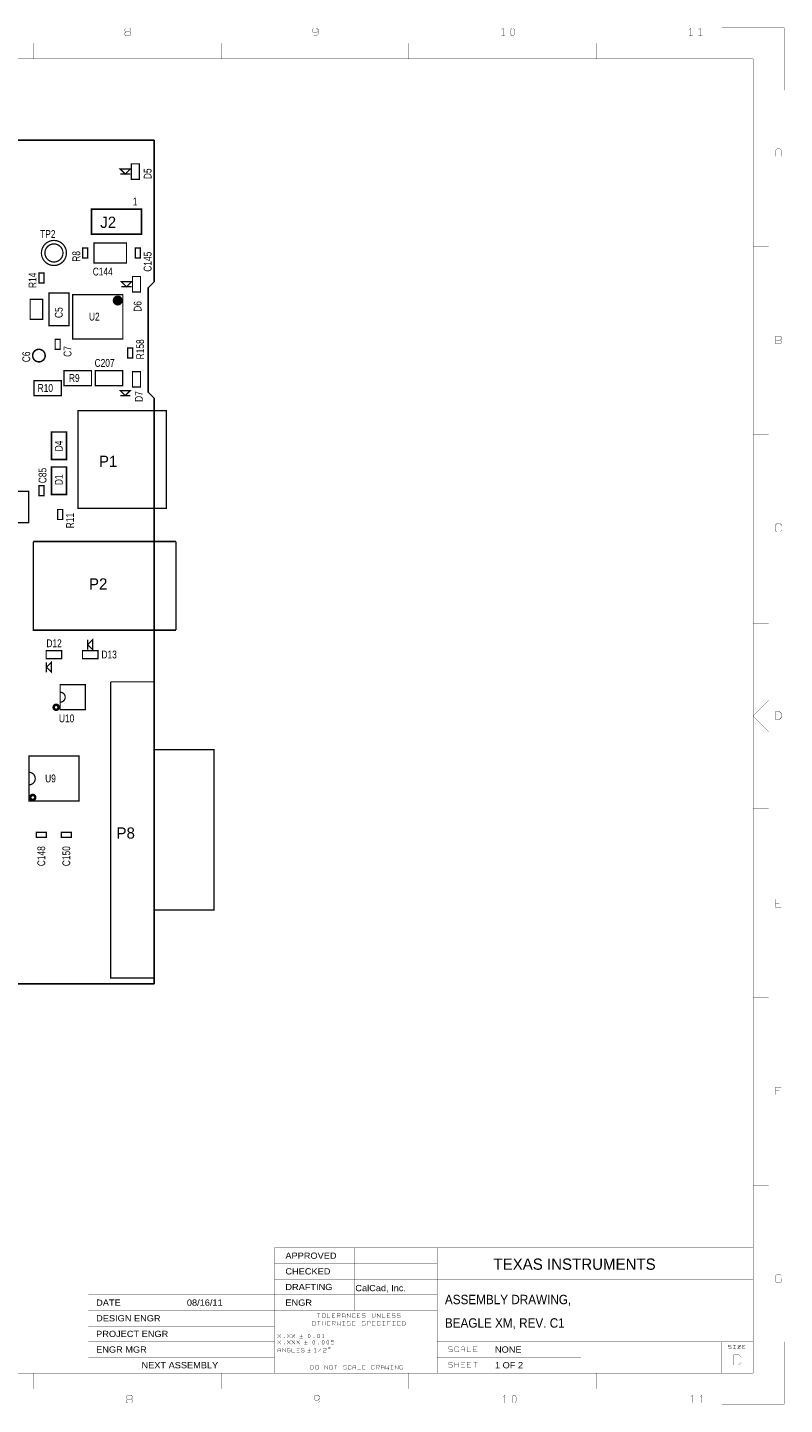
# Model space of a CAD drawing. Extents: x -10328 to 23178, y -9202 to 12802.
# Tile 3 of 3: x 11078 to 23178, y -9202 to 12802. Entities that reach past the tile are written whole.
import ezdxf
from ezdxf.enums import TextEntityAlignment as Align

# ---------------------------------------------------------------- set-up
doc = ezdxf.new("R2010")
doc.units = 0
doc.header["$MEASUREMENT"] = 0
doc.layers.add('1', color=7, linetype='CONTINUOUS')

msp = doc.modelspace()

# ---------------------------------------------------------------- linework, layer by layer
at = {"layer": '1'}
for points, const_width in [([(12713, 12733), (12651, 12733), (12635, 12717), (12635, 12686), (12651, 12671), (12713, 12671), (12728, 12686), (12728, 12717), (12713, 12733), (12728, 12748), (12728, 12779), (12713, 12795), (12651, 12795), (12635, 12779), (12635, 12748), (12651, 12733)], 5), ([(15728, 12748), (15697, 12717), (15651, 12717), (15635, 12733), (15635, 12779), (15651, 12795), (15697, 12795), (15728, 12764), (15728, 12748), (15728, 12702), (15697, 12671), (15651, 12671)], 5), ([(18682, 12671), (18682, 12795), (18651, 12764)], 5), ([(21682, 12671), (21682, 12795), (21651, 12764)], 5), ([(21801, 12764), (21832, 12795), (21832, 12671)], 5), ([(23175, 11800), (23175, 12800), (22175, 12800)], 5), ([(11175, 12550), (11175, 12300)], 5), ([(14175, 12300), (14175, 12550)], 5), ([(17175, 12550), (17175, 12300)], 5), ([(18713, 12671), (18651, 12671)], 5), ([(20175, 12300), (20175, 12550)], 5), ([(21713, 12671), (21651, 12671)], 5), ([(21801, 12671), (21863, 12671)], 5), ([(-9825, -8700), (-9825, 12300), (22675, 12300)], 5), ([(22675, -8700), (22675, 12300)], 5), ([(23128, 10746), (23128, 10839), (23097, 10870), (23066, 10870), (23035, 10839), (23035, 10746)], 5), ([(23035, 10792), (23128, 10792)], 5), ([(12560, 10460), (12720, 10460)], 20), ([(22925, 9300), (22675, 9300)], 5), ([(12580, 8660), (12740, 8660)], 20), ([(23035, 7808), (23113, 7808)], 5), ([(12560, 6920), (12720, 6920)], 20), ([(22925, 6300), (22675, 6300)], 5), ([(23128, 4839), (23128, 4854), (23113, 4870), (23051, 4870), (23035, 4854), (23035, 4761), (23051, 4746), (23113, 4746), (23128, 4761), (23128, 4777)], 5), ([(11172, 4588), (13452, 4588)], 24), ([(11172, 4588), (11172, 3172), (13452, 3172)], 24), ([(13452, 4588), (13452, 3172)], 24), ([(22925, 3275), (22675, 3275)], 5), ([(12040, 3020), (12040, 2860)], 20), ([(11380, 2660), (11380, 2500)], 20), ([(13100, 2346), (12408, 2346)], 20), ([(13100, 2346), (13100, -2386), (12408, -2386), (12408, 2346)], 20), ([(22925, 2050), (22675, 1800), (22925, 1550)], 5), ([(13100, 1260), (14060, 1260), (14060, -1300), (13100, -1300)], 20), ([(22925, 325), (22675, 325)], 5), ([(23128, -1254), (23035, -1254), (23035, -1130), (23128, -1130)], 5), ([(23035, -1192), (23097, -1192)], 5), ([(22925, -2700), (22675, -2700)], 5), ([(23128, -4130), (23035, -4130), (23035, -4254)], 5), ([(23035, -4192), (23097, -4192)], 5), ([(22925, -5700), (22675, -5700)], 5), ([(16525, -6700), (17625, -6700), (17625, -7200), (16300, -7200), (16300, -6700), (16525, -6700), (15025, -6700), (15025, -8700)], 5), ([(22675, -6700), (17625, -6700)], 5), ([(15025, -6950), (16525, -6950), (17625, -6950)], 5), ([(15025, -7200), (16525, -7200)], 5), ([(16300, -7450), (16300, -7200)], 5), ([(17625, -8700), (17625, -7200), (22675, -7200)], 5), ([(22675, -7250), (22675, -7200)], 5), ([(23128, -7146), (23113, -7130), (23051, -7130), (23035, -7146), (23035, -7239), (23051, -7254), (23113, -7254), (23128, -7239), (23128, -7192), (23082, -7192)], 5), ([(17625, -7450), (15025, -7450), (12050, -7450), (12050, -8700)], 5), ([(16300, -7450), (16300, -7700)], 5), ([(17625, -7700), (15025, -7700), (12050, -7700)], 5), ([(15706, -7748), (15730, -7748), (15730, -7814)], 5), ([(15755, -7748), (15706, -7748)], 5), ([(15711, -7873), (15735, -7873), (15735, -7939)], 5), ([(15760, -7873), (15711, -7873)], 5), ([(15791, -7873), (15791, -7939)], 5), ([(15791, -7906), (15840, -7906)], 5), ([(15840, -7939), (15840, -7873)], 5), ([(15915, -7814), (15866, -7814), (15866, -7748)], 5), ([(15920, -7939), (15871, -7939), (15871, -7873), (15920, -7873)], 5), ([(15871, -7906), (15904, -7906)], 5), ([(15995, -7814), (15946, -7814), (15946, -7748), (15995, -7748)], 5), ([(15946, -7781), (15979, -7781)], 5), ([(15951, -7906), (15992, -7906), (16000, -7898), (16000, -7881), (15992, -7873), (15951, -7873), (15951, -7939)], 5), ([(16000, -7939), (15967, -7906)], 5), ([(16026, -7781), (16067, -7781), (16075, -7773), (16075, -7756), (16067, -7748), (16026, -7748), (16026, -7814)], 5), ([(16080, -7873), (16080, -7939), (16055, -7914), (16031, -7939), (16031, -7873)], 5), ([(16042, -7781), (16075, -7814)], 5), ([(16106, -7814), (16106, -7764), (16122, -7748), (16139, -7748), (16155, -7764), (16155, -7814)], 5), ([(16155, -7789), (16106, -7789)], 5), ([(16111, -7873), (16160, -7873)], 5), ([(16135, -7873), (16135, -7939)], 5), ([(16186, -7748), (16186, -7814)], 5), ([(16186, -7756), (16235, -7806)], 5), ([(16191, -7931), (16199, -7939), (16232, -7939), (16240, -7931), (16240, -7914), (16232, -7906), (16199, -7906), (16191, -7898), (16191, -7881), (16199, -7873), (16232, -7873), (16240, -7881)], 5), ([(16235, -7814), (16235, -7748)], 5), ([(16315, -7797), (16315, -7806), (16307, -7814), (16274, -7814), (16266, -7806), (16266, -7756), (16274, -7748), (16307, -7748), (16315, -7756), (16315, -7764)], 5), ([(16320, -7939), (16271, -7939), (16271, -7873), (16320, -7873)], 5), ([(16271, -7906), (16304, -7906)], 5), ([(16395, -7814), (16346, -7814), (16346, -7748), (16395, -7748)], 5), ([(16346, -7781), (16379, -7781)], 5), ([(16426, -7806), (16434, -7814), (16467, -7814), (16475, -7806), (16475, -7789), (16467, -7781), (16434, -7781), (16426, -7773), (16426, -7756), (16434, -7748), (16467, -7748), (16475, -7756)], 5), ([(16480, -7881), (16472, -7873), (16439, -7873), (16431, -7881), (16431, -7898), (16439, -7906), (16472, -7906), (16480, -7914), (16480, -7931), (16472, -7939), (16439, -7939), (16431, -7931)], 5), ([(16511, -7906), (16552, -7906), (16560, -7898), (16560, -7881), (16552, -7873), (16511, -7873), (16511, -7939)], 5), ([(16586, -7748), (16586, -7797), (16602, -7814), (16619, -7814), (16635, -7797), (16635, -7748)], 5), ([(16640, -7873), (16591, -7873), (16591, -7939), (16640, -7939)], 5), ([(16624, -7906), (16591, -7906)], 5), ([(16666, -7748), (16666, -7814)], 5), ([(16715, -7806), (16666, -7756)], 5), ([(16720, -7922), (16720, -7931), (16712, -7939), (16679, -7939), (16671, -7931), (16671, -7881), (16679, -7873), (16712, -7873), (16720, -7881), (16720, -7889)], 5), ([(16715, -7814), (16715, -7748)], 5), ([(16746, -7748), (16746, -7814), (16795, -7814)], 5), ([(16751, -7873), (16800, -7873)], 5), ([(16775, -7939), (16775, -7873)], 5), ([(16875, -7814), (16826, -7814), (16826, -7748), (16875, -7748)], 5), ([(16826, -7781), (16859, -7781)], 5), ([(16880, -7873), (16831, -7873), (16831, -7939)], 5), ([(16831, -7906), (16864, -7906)], 5), ([(16906, -7806), (16914, -7814), (16947, -7814), (16955, -7806), (16955, -7789), (16947, -7781), (16914, -7781), (16906, -7773), (16906, -7756), (16914, -7748), (16947, -7748), (16955, -7756)], 5), ([(16911, -7873), (16960, -7873)], 5), ([(16935, -7939), (16935, -7873)], 5), ([(16986, -7806), (16994, -7814), (17027, -7814), (17035, -7806), (17035, -7789), (17027, -7781), (16994, -7781), (16986, -7773), (16986, -7756), (16994, -7748), (17027, -7748), (17035, -7756)], 5), ([(17040, -7873), (16991, -7873), (16991, -7939), (17040, -7939)], 5), ([(17024, -7906), (16991, -7906)], 5), ([(12050, -7950), (15025, -7950)], 5), ([(15127, -8140), (15127, -8132), (15080, -8085), (15080, -8078)], 5), ([(15127, -8078), (15127, -8085), (15080, -8132), (15080, -8140)], 5), ([(15277, -8140), (15277, -8132), (15230, -8085), (15230, -8078)], 5), ([(15277, -8078), (15277, -8085), (15230, -8132), (15230, -8140)], 5), ([(15305, -8140), (15305, -8132), (15352, -8085), (15352, -8078)], 5), ([(15352, -8140), (15352, -8132), (15305, -8085), (15305, -8078)], 5), ([(15430, -8109), (15477, -8109)], 5), ([(15453, -8132), (15453, -8085)], 5), ([(15803, -8140), (15803, -8078), (15788, -8093)], 5), ([(15788, -8140), (15819, -8140)], 5), ([(16111, -7939), (16160, -7939)], 5), ([(16800, -7939), (16751, -7939)], 5), ([(16960, -7939), (16911, -7939)], 5), ([(12050, -8200), (15025, -8200)], 5), ([(15080, -8178), (15080, -8185), (15127, -8232), (15127, -8240)], 5), ([(15080, -8240), (15080, -8232), (15127, -8185)], 5), ([(15127, -8365), (15127, -8318), (15111, -8303), (15096, -8303), (15080, -8318), (15080, -8365)], 5), ([(15080, -8341), (15127, -8341)], 5), ([(15127, -8185), (15127, -8178)], 5), ([(15155, -8303), (15155, -8365)], 5), ([(15202, -8357), (15155, -8310)], 5), ([(15202, -8365), (15202, -8303)], 5), ([(15230, -8240), (15230, -8232), (15277, -8185), (15277, -8178)], 5), ([(15230, -8178), (15230, -8185), (15277, -8232), (15277, -8240)], 5), ([(15277, -8310), (15269, -8303), (15238, -8303), (15230, -8310), (15230, -8357), (15238, -8365), (15269, -8365), (15277, -8357), (15277, -8334), (15253, -8334)], 5), ([(15305, -8178), (15305, -8185), (15352, -8232), (15352, -8240)], 5), ([(15305, -8240), (15305, -8232), (15352, -8185), (15352, -8178)], 5), ([(15352, -8365), (15305, -8365), (15305, -8303)], 5), ([(15380, -8240), (15380, -8232), (15427, -8185), (15427, -8178)], 5), ([(15380, -8178), (15380, -8185), (15427, -8232), (15427, -8240)], 5), ([(15427, -8365), (15380, -8365), (15380, -8303), (15427, -8303)], 5), ([(15411, -8334), (15380, -8334)], 5), ([(15475, -8150), (15425, -8150)], 5), ([(15502, -8310), (15494, -8303), (15463, -8303), (15455, -8310), (15455, -8326), (15463, -8334), (15494, -8334), (15502, -8341), (15502, -8357), (15494, -8365), (15463, -8365), (15455, -8357)], 5), ([(15550, -8250), (15500, -8250)], 5), ([(15505, -8209), (15552, -8209)], 5), ([(15528, -8232), (15528, -8185)], 5), ([(15555, -8334), (15602, -8334)], 5), ([(15578, -8357), (15578, -8310)], 5), ([(15663, -8318), (15678, -8303), (15678, -8365)], 5), ([(15730, -8365), (15730, -8357), (15769, -8310), (15769, -8303)], 5), ([(15805, -8310), (15813, -8303), (15844, -8303), (15852, -8310), (15852, -8326), (15844, -8334), (15821, -8334), (15805, -8349), (15805, -8365), (15852, -8365)], 5), ([(15930, -8232), (15938, -8240), (15969, -8240), (15977, -8232), (15977, -8209), (15969, -8201), (15930, -8201), (15930, -8178), (15977, -8178)], 5), ([(17625, -8200), (19925, -8200)], 5), ([(17869, -8289), (17859, -8278), (17817, -8278), (17807, -8289), (17807, -8309), (17817, -8320), (17859, -8320), (17869, -8330), (17869, -8351), (17859, -8361), (17817, -8361), (17807, -8351)], 5), ([(17969, -8340), (17969, -8351), (17959, -8361), (17917, -8361), (17907, -8351), (17907, -8289), (17917, -8278), (17959, -8278), (17969, -8289), (17969, -8299)], 5), ([(18069, -8361), (18069, -8299), (18048, -8278), (18028, -8278), (18007, -8299), (18007, -8361)], 5), ([(18007, -8330), (18069, -8330)], 5), ([(18169, -8361), (18107, -8361), (18107, -8278)], 5), ([(18269, -8361), (18207, -8361), (18207, -8278), (18269, -8278)], 5), ([(18207, -8320), (18248, -8320)], 5), ([(19925, -8700), (19925, -8200), (22175, -8200)], 5), ([(23175, -8200), (23175, -9200), (22175, -9200)], 5), ([(22675, -8200), (22175, -8200), (22175, -8700)], 5), ([(22327, -8260), (22319, -8253), (22288, -8253), (22280, -8260), (22280, -8276), (22288, -8284), (22319, -8284), (22327, -8291), (22327, -8307), (22319, -8315), (22288, -8315), (22280, -8307)], 5), ([(22355, -8253), (22402, -8253)], 5), ([(22355, -8315), (22402, -8315)], 5), ([(22378, -8315), (22378, -8253)], 5), ([(22430, -8253), (22477, -8253), (22477, -8260), (22430, -8307), (22430, -8315), (22477, -8315)], 5), ([(22477, -8284), (22430, -8284)], 5), ([(22552, -8253), (22505, -8253), (22505, -8315), (22552, -8315)], 5), ([(22536, -8284), (22505, -8284)], 5), ([(15025, -8450), (12050, -8450)], 5), ([(15600, -8375), (15550, -8375)], 5), ([(15694, -8365), (15663, -8365)], 5), ([(15830, -8640), (15830, -8578)], 5), ([(15877, -8640), (15877, -8578)], 5), ([(16003, -8640), (16003, -8578), (15980, -8578), (16027, -8578)], 5), ([(16177, -8585), (16169, -8578), (16138, -8578), (16130, -8585), (16130, -8601), (16138, -8609), (16169, -8609), (16177, -8616), (16177, -8632), (16169, -8640), (16138, -8640), (16130, -8632)], 5), ([(16252, -8624), (16252, -8632), (16244, -8640), (16213, -8640), (16205, -8632), (16205, -8585), (16213, -8578), (16244, -8578), (16252, -8585), (16252, -8593)], 5), ([(16327, -8640), (16327, -8593), (16311, -8578), (16296, -8578), (16280, -8593), (16280, -8640)], 5), ([(16402, -8640), (16355, -8640), (16355, -8578)], 5), ([(16477, -8578), (16430, -8578), (16430, -8640), (16477, -8640)], 5), ([(16655, -8640), (16655, -8578), (16694, -8578), (16702, -8585), (16702, -8601), (16694, -8609), (16655, -8609)], 5), ([(16730, -8640), (16730, -8593), (16746, -8578), (16761, -8578), (16777, -8593), (16777, -8640)], 5), ([(16805, -8578), (16805, -8640), (16828, -8616), (16852, -8640), (16852, -8578)], 5), ([(16880, -8578), (16927, -8578)], 5), ([(16903, -8578), (16903, -8640)], 5), ([(16955, -8640), (16955, -8578)], 5), ([(17002, -8640), (17002, -8578)], 5), ([(17077, -8585), (17069, -8578), (17038, -8578), (17030, -8585), (17030, -8632), (17038, -8640), (17069, -8640), (17077, -8632), (17077, -8609), (17053, -8609)], 5), ([(19925, -8450), (17625, -8450)], 5), ([(17869, -8539), (17859, -8528), (17817, -8528), (17807, -8539), (17807, -8559), (17817, -8570), (17859, -8570), (17869, -8580), (17869, -8601), (17859, -8611), (17817, -8611), (17807, -8601)], 5), ([(17907, -8611), (17907, -8528)], 5), ([(17907, -8570), (17969, -8570)], 5), ([(17969, -8611), (17969, -8528)], 5), ([(18069, -8528), (18007, -8528), (18007, -8611), (18069, -8611)], 5), ([(18007, -8570), (18048, -8570)], 5), ([(18169, -8611), (18107, -8611), (18107, -8528), (18169, -8528)], 5), ([(18107, -8570), (18148, -8570)], 5), ([(18207, -8528), (18238, -8528), (18238, -8611)], 5), ([(18269, -8528), (18207, -8528)], 5), ([(22675, -8700), (-9825, -8700)], 5), ([(11175, -8950), (11175, -8700)], 5), ([(14175, -8700), (14175, -8950)], 5), ([(15830, -8585), (15877, -8632)], 5), ([(16280, -8616), (16327, -8616)], 5), ([(16430, -8609), (16461, -8609)], 5), ([(16671, -8609), (16702, -8640)], 5), ([(16777, -8616), (16730, -8616)], 5), ([(16880, -8640), (16927, -8640)], 5), ([(16955, -8585), (17002, -8632)], 5), ([(17175, -8700), (17175, -8950)], 5), ([(17625, -8700), (17675, -8700)], 5), ([(20175, -8950), (20175, -8700)], 5), ([(12676, -9117), (12660, -9102), (12660, -9071), (12676, -9055), (12738, -9055), (12753, -9071), (12753, -9102), (12738, -9117), (12753, -9133), (12753, -9164), (12738, -9179), (12676, -9179), (12660, -9164), (12660, -9133), (12676, -9117), (12738, -9117)], 5), ([(15753, -9102), (15722, -9133), (15676, -9133), (15660, -9117), (15660, -9071), (15676, -9055), (15722, -9055), (15753, -9086), (15753, -9102), (15753, -9148), (15722, -9179), (15676, -9179)], 5), ([(18707, -9179), (18707, -9055), (18676, -9086)], 5), ([(18738, -9179), (18676, -9179)], 5), ([(21676, -9086), (21707, -9055), (21707, -9179)], 5), ([(21676, -9179), (21738, -9179)], 5), ([(21857, -9179), (21857, -9055), (21826, -9086)], 5), ([(21826, -9179), (21888, -9179)], 5)]:
    msp.add_lwpolyline(points, dxfattribs=dict(at, const_width=const_width))
for points, const_width in [([(18816, 12671), (18801, 12702), (18801, 12764), (18816, 12795), (18847, 12795), (18863, 12764), (18863, 12702), (18847, 12671)], 5), ([(12736, 10376), (12736, 10624), (12864, 10624), (12864, 10376)], 20), ([(12560, 10540), (12640, 10460), (12720, 10540)], 20), ([(12900, 9900), (12900, 9500), (12100, 9500), (12100, 9900)], 24), ([(12040, 9280), (12040, 9120), (11960, 9120), (11960, 9280)], 20), ([(12660, 9040), (12140, 9040), (12140, 9360), (12660, 9360)], 20), ([(12800, 9120), (12800, 9280), (12880, 9280), (12880, 9120)], 20), ([(11340, 8880), (11340, 8720), (11260, 8720), (11260, 8880)], 20), ([(12756, 8576), (12756, 8824), (12884, 8824), (12884, 8576)], 20), ([(12580, 8740), (12660, 8660), (12740, 8740)], 20), ([(11320, 8460), (11320, 8140), (11120, 8140), (11120, 8460)], 20), ([(11420, 8040), (11420, 8560), (11740, 8560), (11740, 8040)], 20), ([(12602, 7826), (11798, 7826), (11798, 8534), (12602, 8534)], 20), ([(11600, 7820), (11600, 7660), (11520, 7660), (11520, 7820)], 20), ([(23035, 7746), (23113, 7746), (23128, 7761), (23128, 7792), (23113, 7808), (23128, 7823), (23128, 7854), (23113, 7870), (23035, 7870), (23035, 7808)], 5), ([(12760, 7680), (12760, 7520), (12680, 7520), (12680, 7680)], 20), ([(12100, 7080), (11660, 7080), (11660, 7320), (12100, 7320)], 20), ([(12160, 7320), (12600, 7320), (12600, 7080), (12160, 7080)], 20), ([(12756, 7056), (12756, 7304), (12884, 7304), (12884, 7056)], 20), ([(11620, 6920), (11180, 6920), (11180, 7160), (11620, 7160)], 20), ([(12560, 7000), (12640, 6920), (12720, 7000)], 20), ([(13298, 5120), (13298, 6680), (11884, 6680), (11884, 5120)], 24), ([(11700, 6340), (11700, 5900), (11460, 5900), (11460, 6340)], 24), ([(11460, 5340), (11460, 5780), (11700, 5780), (11700, 5340)], 24), ([(10704, 4888), (10704, 5392), (11096, 5392), (11096, 4888)], 20), ([(11260, 5320), (11260, 5480), (11340, 5480), (11340, 5320)], 20), ([(11640, 5100), (11640, 4940), (11560, 4940), (11560, 5100)], 20), ([(12120, 3020), (12040, 2940), (12120, 2860)], 20), ([(11376, 2844), (11624, 2844), (11624, 2716), (11376, 2716)], 20), ([(11460, 2660), (11380, 2580), (11460, 2500)], 20), ([(11956, 2844), (12204, 2844), (12204, 2716), (11956, 2716)], 20), ([(11600, 2300), (12000, 2300), (12000, 1900), (11600, 1900)], 20), ([(23035, 1746), (23097, 1746), (23128, 1777), (23128, 1839), (23097, 1870), (23035, 1870)], 5), ([(11100, 1160), (11900, 1160), (11900, 440), (11100, 440)], 20), ([(11220, -60), (11380, -60), (11380, -140), (11220, -140)], 20), ([(11620, -60), (11780, -60), (11780, -140), (11620, -140)], 20), ([(15631, -7931), (15639, -7939), (15672, -7939), (15680, -7931), (15680, -7881), (15672, -7873), (15639, -7873), (15631, -7881)], 5), ([(15786, -7806), (15794, -7814), (15827, -7814), (15835, -7806), (15835, -7756), (15827, -7748), (15794, -7748), (15786, -7756)], 5), ([(17071, -7939), (17104, -7939), (17120, -7922), (17120, -7889), (17104, -7873), (17071, -7873)], 5), ([(15178, -8140), (15186, -8140), (15186, -8132), (15178, -8132)], 5), ([(15571, -8140), (15563, -8124), (15563, -8093), (15571, -8078), (15586, -8078), (15594, -8093), (15594, -8124), (15586, -8140)], 5), ([(15653, -8140), (15661, -8140), (15661, -8132), (15653, -8132)], 5), ([(15721, -8140), (15713, -8124), (15713, -8093), (15721, -8078), (15736, -8078), (15744, -8093), (15744, -8124), (15736, -8140)], 5), ([(15178, -8240), (15186, -8240), (15186, -8232), (15178, -8232)], 5), ([(15646, -8240), (15638, -8224), (15638, -8193), (15646, -8178), (15661, -8178), (15669, -8193), (15669, -8224), (15661, -8240)], 5), ([(15728, -8240), (15736, -8240), (15736, -8232), (15728, -8232)], 5), ([(15796, -8240), (15788, -8224), (15788, -8193), (15796, -8178), (15811, -8178), (15819, -8193), (15819, -8224), (15811, -8240)], 5), ([(15871, -8240), (15863, -8224), (15863, -8193), (15871, -8178), (15886, -8178), (15894, -8193), (15894, -8224), (15886, -8240)], 5), ([(15915, -8300), (15913, -8292), (15908, -8287), (15900, -8285), (15893, -8287), (15887, -8292), (15885, -8300), (15887, -8307), (15893, -8313), (15900, -8315), (15908, -8313), (15913, -8307)], 5), ([(15605, -8640), (15636, -8640), (15652, -8624), (15652, -8593), (15636, -8578), (15605, -8578)], 5), ([(15680, -8632), (15688, -8640), (15719, -8640), (15727, -8632), (15727, -8585), (15719, -8578), (15688, -8578), (15680, -8585)], 5), ([(15905, -8632), (15913, -8640), (15944, -8640), (15952, -8632), (15952, -8585), (15944, -8578), (15913, -8578), (15905, -8585)], 5), ([(16580, -8640), (16611, -8640), (16627, -8624), (16627, -8593), (16611, -8578), (16580, -8578)], 5), ([(22364, -8572), (22446, -8572), (22488, -8531), (22488, -8448), (22446, -8407), (22364, -8407)], 5), ([(18841, -9179), (18826, -9148), (18826, -9086), (18841, -9055), (18872, -9055), (18888, -9086), (18888, -9148), (18872, -9179)], 5)]:
    msp.add_lwpolyline(points, close=True, dxfattribs=dict(at, const_width=const_width))
msp.add_lwpolyline([(-300, -2480), (13100, -2480), (13100, 6879), (13006, 6974), (13006, 8643), (13100, 8738), (13100, 11000), (-300, 11000)], close=True, dxfattribs=at)
for points, const_width in [([(11700, 9200, 1), (11300, 9200, 1)], 20), ([(11644, 9200, 1), (11356, 9200, 1)], 20), ([(12560, 8440, 1), (12480, 8440, 1)], 80), ([(12534, 8464, 1), (12494, 8464, 1)], 20), ([(11360, 7560, 1), (11160, 7560, 1)], 24), ([(11556, 1939, 1), (11516, 1939, 1)], 80), ([(11181, 498, 1), (11141, 498, 1)], 80)]:
    msp.add_lwpolyline(points, format="xyb", close=True, dxfattribs=dict(at, const_width=const_width))
for points in [[(13100, 9071), (13100, 8738), (13006, 8643), (13006, 6974), (13100, 6879), (13100, 6691)], [(13100, 1080), (13100, -1120)]]:
    msp.add_lwpolyline(points, dxfattribs=at)
at = {"layer": '1', "const_width": 20}
for points in [[(11600, 2020, 1), (11600, 2180)], [(11101, 700, 1), (11101, 900)]]:
    msp.add_lwpolyline(points, format="xyb", dxfattribs=at)

# ---------------------------------------------------------------- texts
at = {"layer": '1', "width": 0.8}
for s, p in [('D5', (13060, 10380)), ('R8', (11920, 9060)), ('C145', (13060, 8900)), ('R14', (11220, 8640)), ('D6', (12900, 8260)), ('C5', (11640, 8160)), ('R158', (12940, 7500)), ('C7', (11780, 7540)), ('D7', (12920, 6820)), ('D4', (11640, 6030)), ('C85', (11380, 5520)), ('D1', (11640, 5490)), ('R11', (11820, 4800)), ('C148', (11360, -600)), ('C150', (11760, -600))]:
    msp.add_text(s, height=125, rotation=90, dxfattribs=at).set_placement(p)
at = {"layer": '1'}
for s, height, width, p in [('1', 125, 0.8, (12760, 9960)), ('TP2', 125, 0.8, (11280, 9440)), ('C144', 125, 0.8, (12120, 8840)), ('U2', 125, 0.8, (12060, 8120)), ('C207', 125, 0.8, (12150, 7380)), ('R9', 125, 0.8, (11740, 7140)), ('R10', 125, 0.8, (11240, 6980)), ('D12', 125, 0.8, (11380, 2900)), ('D13', 125, 0.8, (12260, 2720)), ('U10', 125, 0.8, (11580, 1700)), ('U9', 125, 0.8, (11360, 740)), ('APPROVED', 100, 1.1, (15200, -6875)), ('CHECKED', 100, 1.1, (15200, -7125)), ('DRAFTING', 100, 1.1, (15200, -7375)), ('CalCad, Inc.', 100, 1.1, (16318, -7392)), ('ASSEMBLY DRAWING,', 150, 0.933333, (17750, -7600)), ('DATE', 100, 1.1, (12175, -7625)), ('08/16/11', 100, 1.1, (13625, -7625)), ('ENGR', 100, 1.1, (15200, -7625)), ('DESIGN ENGR', 100, 1.1, (12175, -7875)), ('BEAGLE XM, REV. C1', 150, 0.933333, (17750, -7975)), ('PROJECT ENGR', 100, 1.1, (12175, -8125)), ('ENGR MGR', 100, 1.1, (12175, -8375)), ('NONE', 100, 1.1, (18550, -8375)), ('NEXT ASSEMBLY', 100, 1.1, (12900, -8625)), ('1 OF 2', 100, 1.1, (18550, -8625))]:
    msp.add_text(s, height=height, dxfattribs=dict(at, width=width)).set_placement(p)
for s, p in [('J2', (12240, 9600)), ('P1', (12220, 5780)), ('P2', (12060, 3820)), ('P8', (12500, -160)), ('TEXAS INSTRUMENTS', (18525, -7050))]:
    msp.add_text(s, height=180, dxfattribs=at).set_placement(p)
at = {"layer": '1', "width": 0.8}
msp.add_text('C6', height=125, rotation=90, dxfattribs=at).set_placement((11120, 7540), align=Align.CENTER)

doc.saveas('drawing.dxf')
